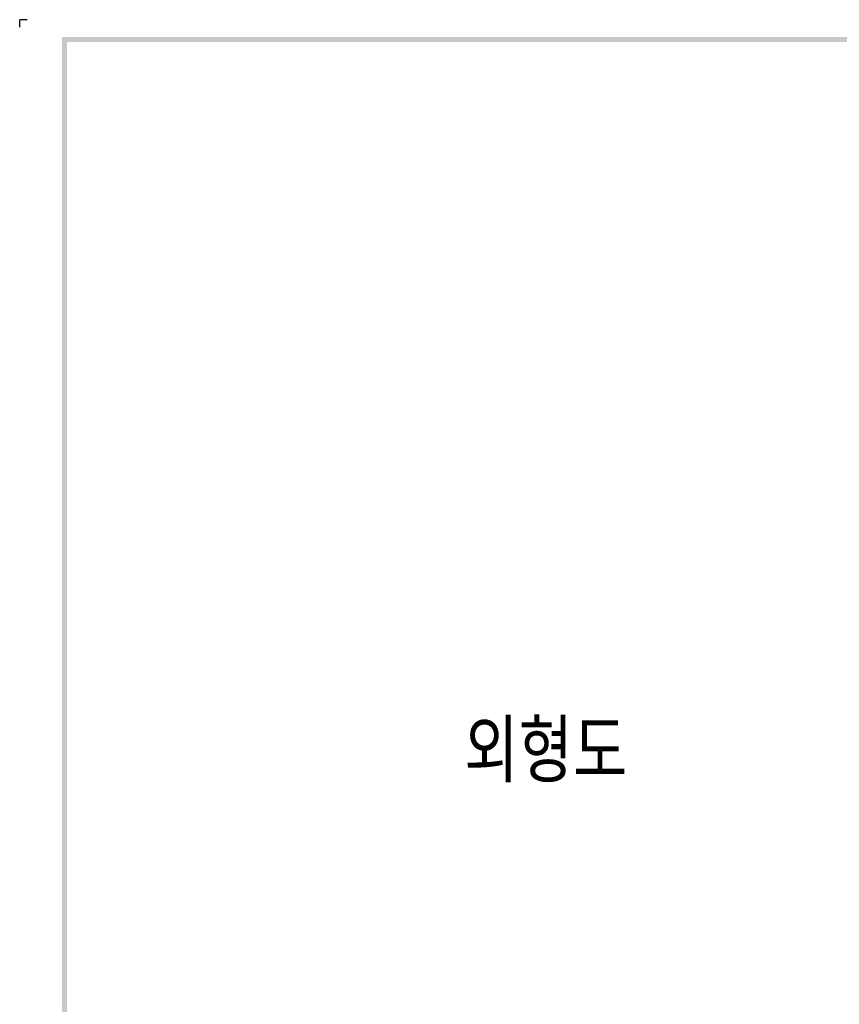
# Model space of a CAD drawing. Extents: x 2148 to 5199, y -907 to 1537.
# Tile 3 of 29: x 4206 to 4403, y 1299 to 1537. Entities that reach past the tile are written whole.
import ezdxf

# ---------------------------------------------------------------- set-up
doc = ezdxf.new("R2010")
doc.units = 0
doc.header["$LTSCALE"] = 3
doc.header["$MEASUREMENT"] = 0
doc.layers.add('di', color=3, linetype='CONTINUOUS')
doc.layers.add('dwg', color=7, linetype='CONTINUOUS')
doc.styles.get("Standard").update_dxf_attribs({"font": 'romans.shx', "height": 3, "bigfont": 'ghs.shx'})

msp = doc.modelspace()

# ---------------------------------------------------------------- linework, layer by layer
at = {"layer": 'di'}
for p in [(4207.436, 1536.537), (4205.636, 1534.737)]:
    msp.add_line(p, (4205.636, 1536.537), dxfattribs=at)
at = {"layer": 'dwg'}
for points in [[(4215.836, 1532.337), (4217.036, 1531.137), (5195.036, 1532.337), (5193.836, 1531.137)], [(4215.836, 843.537), (4217.036, 844.137), (4215.836, 1532.337), (4217.036, 1531.137)]]:
    msp.add_trace(points, dxfattribs=at)

# ---------------------------------------------------------------- texts
at = {"layer": 'di', "insert": (4312.841, 1367.484), "char_height": 15, "width": 74.93994, "attachment_point": 1}
msp.add_mtext('{\\Fromans,hgs|c129;외형도}', dxfattribs=at)

doc.saveas('drawing.dxf')
